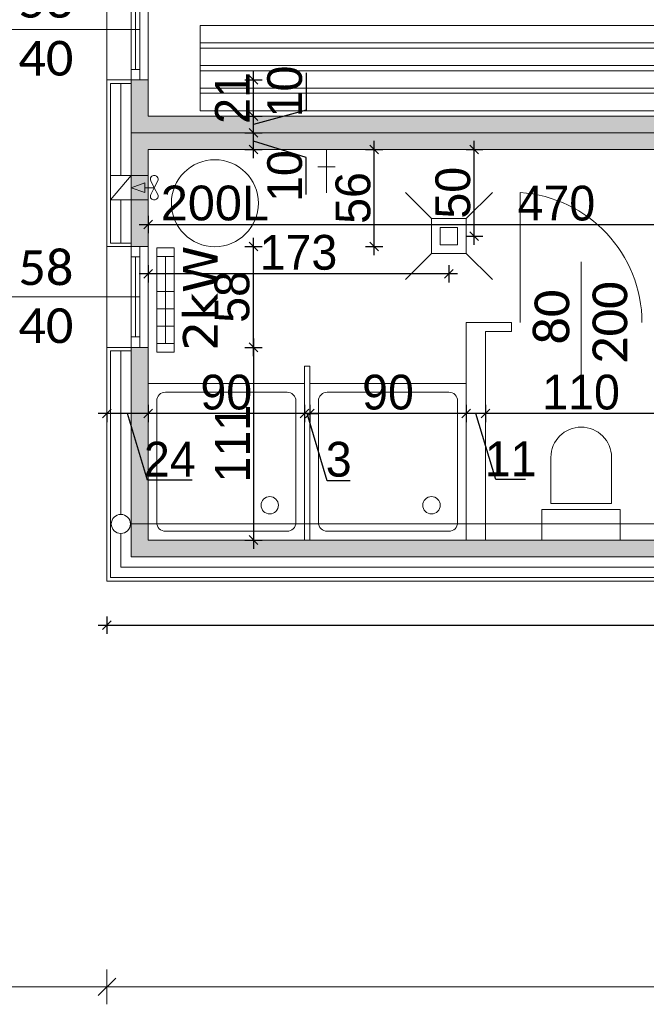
# Model space of a CAD drawing. Header units: millimetres. Extents: x 1962 to 3194, y -795 to -219.
# Tile 130 of 256: x 2514.95 to 2518.55, y -556.48 to -550.81. Entities that reach past the tile are written whole.
import ezdxf

# ---------------------------------------------------------------- set-up
doc = ezdxf.new("R2010")
doc.units = ezdxf.units.MM
doc.layers.get('0').update_dxf_attribs({"lineweight": 5})
doc.layers.get('Defpoints').update_dxf_attribs({"lineweight": 9})
for name, color, linetype, lineweight in [('A_hatch nawierzchnia', 253, 'Continuous', 9), ('A_obiekty kontenery', 152, 'Continuous', 9), ('A_obiekty kontenery elewacja', 62, 'Continuous', 9), ('A_obiekty kontenery izolacja', 213, 'BATTING', 9), ('A_obiekty kontenery opisy', 142, 'Continuous', 9), ('A_wymiary detale', 82, 'Continuous', 9), ('A_wyposażenie armatura sanitarna', 132, 'Continuous', 9), ('A_wyposażenie grzejniki elektr.', 22, 'Continuous', 9), ('A_wyposażenie kanalizacja', 32, 'Continuous', 9), ('A_wyposażenie meble', 123, 'Continuous', 9), ('A_wyposażenie przegrody wew.', 143, 'Continuous', 9), ('A_wyposażenie stolarka', 16, 'Continuous', 9), ('A_wyposażenie wentylacja i klimatyzacja', 95, 'Continuous', 9), ('A_wyposażenie zbiorniki', 77, 'Continuous', 9)]:
    doc.layers.add(name, color=color, linetype=linetype, lineweight=lineweight)
doc.styles.get("Standard").update_dxf_attribs({"font": 'arial.ttf'})
doc.styles.add('wymiary pzt', font='txt')
doc.linetypes.add('BATTING', pattern='A,0.00254,-2.54,[134,ltypeshp.shx,S=2.54,R=0,X=-2.54,Y=0],-5.08,[134,ltypeshp.shx,S=2.54,R=180,X=2.54,Y=0],-2.54', length=10.16254)
doc.dimstyles.new('wymiary detale', dxfattribs={"dimtxt": 0.2, "dimasz": 0.05, "dimexe": 0.05, "dimexo": 0, "dimgap": 0.02, "dimtad": 1, "dimdec": 0, "dimlfac": 100, "dimzin": 0, "dimtxsty": 'wymiary pzt', "dimblk": 'OBLIQUE', "dimcen": 0.1, "dimdle": 0.05, "dimadec": 1, "dimazin": 0, "dimtfac": 1, "dimtmove": 0, "dimatfit": 3, "dimfxl": 0, "dimarcsym": 0})

# ---------------------------------------------------------------- blocks, each defined once
blk = doc.blocks.new('zw$6F2B')
at = {"layer": 'A_wyposażenie armatura sanitarna'}
blk.add_lwpolyline([(0.1735, 0.21), (0.1735, 0.475, 1), (-0.175, 0.475), (-0.175, 0.21)], format="xyb", close=True, dxfattribs=at)
blk.add_lwpolyline([(-0.225, 0.175), (0.225, 0.175), (0.225, 0), (-0.225, 0)], close=True, dxfattribs=at)
blk = doc.blocks.new('zw$496D')
at = {"layer": 'A_wyposażenie armatura sanitarna'}
blk.add_lwpolyline([(0, -0.9), (0.9, -0.9), (0.9, 0), (0, 0)], close=True, dxfattribs=at)
blk.add_lwpolyline([(0.1, -0.85), (0.8, -0.85, 0.414214), (0.85, -0.8), (0.85, -0.1, 0.414214), (0.8, -0.05), (0.1, -0.05, 0.414214), (0.05, -0.1), (0.05, -0.8, 0.414214)], format="xyb", close=True, dxfattribs=at)
blk.add_circle((0.2, -0.2), 0.05, dxfattribs=at)
blk = doc.blocks.new('zw$F88C')
at = {"layer": 'A_wyposażenie wentylacja i klimatyzacja'}
h = blk.add_hatch(color=256, dxfattribs=at)
h.dxf.hatch_style = 1
h.paths.add_polyline_path([(0.0417, 0.0187), (0.07, 0.0187), (0.0983, 0.0187), (0.07, 0.096)])
for p, q in [((0, 0.096), (0.14, 0.216)), ((0, 0.096), (0.14, 0.096)), ((0.07, -0.036), (0.07, 0.0187)), ((0.07, -0.036), (0.0305, -0.0154)), ((0.07, -0.036), (0.0305, -0.0566)), ((0.07, -0.036), (0.1095, -0.0154)), ((0.07, -0.036), (0.1095, -0.0566))]:
    blk.add_line(p, q, dxfattribs=at)
blk.add_lwpolyline([(0, 0.216), (0.14, 0.216), (0.14, 0), (0, 0)], close=True, dxfattribs=at)
for points in [[(0.07, 0.096), (0.0417, 0.0187), (0.07, 0.0187)], [(0.07, 0.096), (0.0983, 0.0187), (0.07, 0.0187)]]:
    blk.add_lwpolyline(points, dxfattribs=at)
for centre, radius, start, end in [((0.024, -0.036), 0.024, 133.8139, 226.1861), ((0.0212, -0.0331), 0.02, 62.4472, 133.8139), ((0.0212, -0.0389), 0.02, 226.1861, 297.5528), ((0.1188, -0.0331), 0.02, 46.1861, 117.5528), ((0.1188, -0.0389), 0.02, 242.4472, 313.8139), ((0.116, -0.036), 0.024, 313.8139, 46.1861)]:
    blk.add_arc(centre, radius, start, end, dxfattribs=at)
blk = doc.blocks.new('zw$399F')
at = {"layer": 'A_wyposażenie stolarka'}
for p, q in [((0.05, 0), (0.05, 0.7483)), ((0.4, -0.35), (0.4, 0.35))]:
    blk.add_line(p, q, dxfattribs=at)
blk.add_arc((0, 0), 0.75, 0, 86.1774, dxfattribs=at)
at = {"layer": 'A_wyposażenie stolarka', "insert": (0.4, 0), "char_height": 0.2, "width": 0.488349, "attachment_point": 5, "rotation": 90, "style": 'wymiary pzt'}
blk.add_mtext('{\\fCalibri|b0|i0|c238|p34;\\W0.90929; }{\\fCalibri|b0|i0|c238|p34;80}\\P{\\fCalibri|b0|i0|c238|p34;200}', dxfattribs=at)
blk = doc.blocks.new('zw$1FD4')
at = {"layer": 'A_wyposażenie stolarka'}
blk.add_line((0.024, 0.06), (0.024, 0.52), dxfattribs=at)
for points in [[(0, 0.58), (0.048, 0.58), (0.048, 0), (0, 0)], [(0, 0.58), (0.048, 0.58), (0.048, 0.52), (0, 0.52)], [(0, 0), (0.048, 0), (0.048, 0.06), (0, 0.06)]]:
    blk.add_lwpolyline(points, close=True, dxfattribs=at)
blk = doc.blocks.new('zw$7565')
at = {"layer": 'A_wyposażenie grzejniki elektr.'}
for p, q in [((0, 0.25), (0.1, 0.25)), ((0.05, 0.25), (0.05, -0.25)), ((0, 0.15), (0.1, 0.15)), ((0, 0.05), (0.1, 0.05)), ((0, -0.05), (0.1, -0.05)), ((0, -0.15), (0.1, -0.15)), ((0, -0.25), (0.1, -0.25))]:
    blk.add_line(p, q, dxfattribs=at)
blk.add_lwpolyline([(0, -0.3), (0.1, -0.3), (0.1, 0.3), (0, 0.3)], close=True, dxfattribs=at)
at = {"layer": 'A_wyposażenie grzejniki elektr.', "insert": (0.2512, 0.01), "char_height": 0.2, "width": 0.872235, "attachment_point": 5, "rotation": 90, "style": 'wymiary pzt'}
blk.add_mtext('{\\fVerdana|b0|i0|c238|p34;2kW}', dxfattribs=at)
blk = doc.blocks.new('zw$21C2')
at = {"layer": 'A_wyposażenie meble'}
for p, q in [((0, -0.1), (4.05, -0.1)), ((0, -0.13), (4.05, -0.13)), ((0, -0.23), (4.05, -0.23)), ((0, -0.26), (4.05, -0.26)), ((0, -0.36), (4.05, -0.36)), ((0, -0.39), (4.05, -0.39))]:
    blk.add_line(p, q, dxfattribs=at)
blk.add_lwpolyline([(0, -0.49), (4.05, -0.49), (4.05, 0), (0, 0)], close=True, dxfattribs=at)
blk = doc.blocks.new('_Oblique')
at = {"color": 0, "linetype": 'ByBlock', "lineweight": -2}
blk.add_line((-0.5, -0.5), (0.5, 0.5), dxfattribs=at)
blk = doc.blocks.new('*D1335')
at = {"layer": 'A_obiekty kontenery opisy', "color": 0, "lineweight": -2}
for p, q in [((-12.396, -29.332), (-12.396, -29.532)), ((0, -29.332), (0, -29.532)), ((0.1, -29.432), (-12.496, -29.432))]:
    blk.add_line(p, q, dxfattribs=at)
at = {"layer": 'Defpoints', "color": 0}
for p in [(-12.396, -27.098), (0, -27.098), (-12.396, -29.432)]:
    blk.add_point(p, dxfattribs=at)
at = {"layer": 'A_obiekty kontenery opisy', "color": 0, "lineweight": -2, "xscale": 0.1, "yscale": 0.1, "zscale": 0.1, "rotation": 180}
blk.add_blockref('_Oblique', (-12.396, -29.432), dxfattribs=at)
at = {"layer": 'A_obiekty kontenery opisy', "color": 0, "lineweight": -2, "xscale": 0.1, "yscale": 0.1, "zscale": 0.1}
blk.add_blockref('_Oblique', (0, -29.432), dxfattribs=at)
at = {"layer": 'A_obiekty kontenery opisy', "color": 0, "insert": (-6.198, -29.1879), "char_height": 0.4, "attachment_point": 5, "style": 'wymiary pzt'}
blk.add_mtext('1240', dxfattribs=at)
blk = doc.blocks.new('*D1336')
at = {"layer": 'A_obiekty kontenery opisy', "color": 0, "lineweight": -2}
for p, q in [((-14.954, -29.332), (-14.954, -29.532)), ((-12.396, -29.332), (-12.396, -29.532)), ((-12.296, -29.432), (-15.054, -29.432))]:
    blk.add_line(p, q, dxfattribs=at)
at = {"layer": 'Defpoints', "color": 0}
for p in [(-14.954, -6.338), (-12.396, -27.098), (-14.954, -29.432)]:
    blk.add_point(p, dxfattribs=at)
at = {"layer": 'A_obiekty kontenery opisy', "color": 0, "lineweight": -2, "xscale": 0.1, "yscale": 0.1, "zscale": 0.1, "rotation": 180}
blk.add_blockref('_Oblique', (-14.954, -29.432), dxfattribs=at)
at = {"layer": 'A_obiekty kontenery opisy', "color": 0, "lineweight": -2, "xscale": 0.1, "yscale": 0.1, "zscale": 0.1}
blk.add_blockref('_Oblique', (-12.396, -29.432), dxfattribs=at)
at = {"layer": 'A_obiekty kontenery opisy', "color": 0, "insert": (-13.675, -29.1879), "char_height": 0.4, "attachment_point": 5, "style": 'wymiary pzt'}
blk.add_mtext('256', dxfattribs=at)
blk = doc.blocks.new('*D1340')
at = {"layer": 'A_obiekty kontenery opisy', "color": 0, "lineweight": -2}
for p, q in [((-15.7401, -27.198), (-15.7401, -21.842)), ((-15.6401, -21.942), (-15.8401, -21.942)), ((-15.6401, -27.098), (-15.8401, -27.098))]:
    blk.add_line(p, q, dxfattribs=at)
at = {"layer": 'Defpoints', "color": 0}
for p in [(-15.7401, -21.942), (-12.396, -21.942), (-12.396, -27.098)]:
    blk.add_point(p, dxfattribs=at)
at = {"layer": 'A_obiekty kontenery opisy', "color": 0, "lineweight": -2, "xscale": 0.1, "yscale": 0.1, "zscale": 0.1}
for p, rotation in [((-15.7401, -21.942), 90), ((-15.7401, -27.098), 270)]:
    blk.add_blockref('_Oblique', p, dxfattribs=dict(at, rotation=rotation))
at = {"layer": 'A_obiekty kontenery opisy', "color": 0, "insert": (-15.9821, -24.52), "char_height": 0.4, "attachment_point": 5, "rotation": 90, "style": 'wymiary pzt'}
blk.add_mtext('516', dxfattribs=at)
blk = doc.blocks.new('*D692')
at = {"layer": 'A_wymiary detale', "color": 0, "lineweight": -2}
for p, q in [((2515.4523, -554.2457), (2515.4523, -554.3457)), ((2527.8483, -554.2457), (2527.8483, -554.3457)), ((2515.4023, -554.2957), (2527.8983, -554.2957))]:
    blk.add_line(p, q, dxfattribs=at)
at = {"layer": 'Defpoints', "color": 0}
for p in [(2515.4523, -554.0426), (2527.8483, -554.0426), (2527.8483, -554.2957)]:
    blk.add_point(p, dxfattribs=at)
at = {"layer": 'A_wymiary detale', "color": 0, "lineweight": -2, "xscale": 0.05, "yscale": 0.05, "zscale": 0.05, "rotation": 180}
blk.add_blockref('_Oblique', (2515.4523, -554.2957), dxfattribs=at)
at = {"layer": 'A_wymiary detale', "color": 0, "lineweight": -2, "xscale": 0.05, "yscale": 0.05, "zscale": 0.05}
blk.add_blockref('_Oblique', (2527.8483, -554.2957), dxfattribs=at)
at = {"layer": 'A_wymiary detale', "color": 0, "insert": (2521.6503, -554.1737), "char_height": 0.2, "attachment_point": 5, "style": 'wymiary pzt'}
blk.add_mtext('1240', dxfattribs=at)
blk = doc.blocks.new('*D772')
at = {"layer": 'A_wymiary detale', "color": 0, "lineweight": -2}
for p, q in [((2517.6283, -553.0295), (2517.6283, -553.1295)), ((2518.7283, -553.0295), (2518.7283, -553.1295)), ((2518.7783, -553.0795), (2517.5783, -553.0795))]:
    blk.add_line(p, q, dxfattribs=at)
at = {"layer": 'Defpoints', "color": 0}
for p in [(2517.6283, -552.6066), (2518.7283, -552.6066), (2517.6283, -553.0795)]:
    blk.add_point(p, dxfattribs=at)
at = {"layer": 'A_wymiary detale', "color": 0, "lineweight": -2, "xscale": 0.05, "yscale": 0.05, "zscale": 0.05, "rotation": 180}
blk.add_blockref('_Oblique', (2517.6283, -553.0795), dxfattribs=at)
at = {"layer": 'A_wymiary detale', "color": 0, "lineweight": -2, "xscale": 0.05, "yscale": 0.05, "zscale": 0.05}
blk.add_blockref('_Oblique', (2518.7283, -553.0795), dxfattribs=at)
at = {"layer": 'A_wymiary detale', "color": 0, "insert": (2518.1783, -552.9574), "char_height": 0.2, "attachment_point": 5, "style": 'wymiary pzt'}
blk.add_mtext('110', dxfattribs=at)
blk = doc.blocks.new('*D773')
at = {"layer": 'A_wymiary detale', "color": 0, "lineweight": -2}
for p, q in [((2517.5183, -553.0295), (2517.5183, -553.1295)), ((2517.6283, -553.0295), (2517.6283, -553.1295)), ((2517.6783, -553.0795), (2517.4683, -553.0795)), ((2517.6873, -553.4595), (2517.5733, -553.0795)), ((2517.8596, -553.4595), (2517.6873, -553.4595))]:
    blk.add_line(p, q, dxfattribs=at)
at = {"layer": 'Defpoints', "color": 0}
for p in [(2517.5183, -552.5566), (2517.6283, -552.6066), (2517.5183, -553.0795)]:
    blk.add_point(p, dxfattribs=at)
at = {"layer": 'A_wymiary detale', "color": 0, "lineweight": -2, "xscale": 0.05, "yscale": 0.05, "zscale": 0.05, "rotation": 180}
blk.add_blockref('_Oblique', (2517.5183, -553.0795), dxfattribs=at)
at = {"layer": 'A_wymiary detale', "color": 0, "lineweight": -2, "xscale": 0.05, "yscale": 0.05, "zscale": 0.05}
blk.add_blockref('_Oblique', (2517.6283, -553.0795), dxfattribs=at)
at = {"layer": 'A_wymiary detale', "color": 0, "insert": (2517.7734, -553.3395), "char_height": 0.2, "attachment_point": 5, "style": 'wymiary pzt'}
blk.add_mtext('11', dxfattribs=at)
blk = doc.blocks.new('*D774')
at = {"layer": 'A_wymiary detale', "color": 0, "lineweight": -2}
for p, q in [((2516.6183, -553.0295), (2516.6183, -553.1295)), ((2517.5183, -553.0295), (2517.5183, -553.1295)), ((2517.5683, -553.0795), (2516.5683, -553.0795))]:
    blk.add_line(p, q, dxfattribs=at)
at = {"layer": 'Defpoints', "color": 0}
for p in [(2517.5183, -552.5566), (2516.6183, -552.9066), (2516.6183, -553.0795)]:
    blk.add_point(p, dxfattribs=at)
at = {"layer": 'A_wymiary detale', "color": 0, "lineweight": -2, "xscale": 0.05, "yscale": 0.05, "zscale": 0.05, "rotation": 180}
blk.add_blockref('_Oblique', (2516.6183, -553.0795), dxfattribs=at)
at = {"layer": 'A_wymiary detale', "color": 0, "lineweight": -2, "xscale": 0.05, "yscale": 0.05, "zscale": 0.05}
blk.add_blockref('_Oblique', (2517.5183, -553.0795), dxfattribs=at)
at = {"layer": 'A_wymiary detale', "color": 0, "insert": (2517.0683, -552.9574), "char_height": 0.2, "attachment_point": 5, "style": 'wymiary pzt'}
blk.add_mtext('90', dxfattribs=at)
blk = doc.blocks.new('*D775')
at = {"layer": 'A_wymiary detale', "color": 0, "lineweight": -2}
for p, q in [((2516.5883, -553.0295), (2516.5883, -553.1295)), ((2516.6183, -553.0295), (2516.6183, -553.1295)), ((2516.5883, -553.0795), (2516.5383, -553.0795)), ((2516.6183, -553.0795), (2516.5883, -553.0795)), ((2516.7191, -553.4657), (2516.6033, -553.0795)), ((2516.6183, -553.0795), (2516.6683, -553.0795)), ((2516.8503, -553.4657), (2516.7191, -553.4657))]:
    blk.add_line(p, q, dxfattribs=at)
at = {"layer": 'Defpoints', "color": 0}
for p in [(2516.5883, -552.9066), (2516.6183, -552.9066), (2516.5883, -553.0795)]:
    blk.add_point(p, dxfattribs=at)
at = {"layer": 'A_wymiary detale', "color": 0, "lineweight": -2, "xscale": 0.05, "yscale": 0.05, "zscale": 0.05}
blk.add_blockref('_Oblique', (2516.5883, -553.0795), dxfattribs=at)
at = {"layer": 'A_wymiary detale', "color": 0, "lineweight": -2, "xscale": 0.05, "yscale": 0.05, "zscale": 0.05, "rotation": 180}
blk.add_blockref('_Oblique', (2516.6183, -553.0795), dxfattribs=at)
at = {"layer": 'A_wymiary detale', "color": 0, "insert": (2516.7847, -553.3436), "char_height": 0.2, "attachment_point": 5, "style": 'wymiary pzt'}
blk.add_mtext('3', dxfattribs=at)
blk = doc.blocks.new('*D776')
at = {"layer": 'A_wymiary detale', "color": 0, "lineweight": -2}
for p, q in [((2515.6883, -553.0295), (2515.6883, -553.1295)), ((2516.5883, -553.0295), (2516.5883, -553.1295)), ((2516.6383, -553.0795), (2515.6383, -553.0795))]:
    blk.add_line(p, q, dxfattribs=at)
at = {"layer": 'Defpoints', "color": 0}
for p in [(2515.6883, -552.9066), (2516.5883, -552.9066), (2515.6883, -553.0795)]:
    blk.add_point(p, dxfattribs=at)
at = {"layer": 'A_wymiary detale', "color": 0, "lineweight": -2, "xscale": 0.05, "yscale": 0.05, "zscale": 0.05, "rotation": 180}
blk.add_blockref('_Oblique', (2515.6883, -553.0795), dxfattribs=at)
at = {"layer": 'A_wymiary detale', "color": 0, "lineweight": -2, "xscale": 0.05, "yscale": 0.05, "zscale": 0.05}
blk.add_blockref('_Oblique', (2516.5883, -553.0795), dxfattribs=at)
at = {"layer": 'A_wymiary detale', "color": 0, "insert": (2516.1383, -552.9574), "char_height": 0.2, "attachment_point": 5, "style": 'wymiary pzt'}
blk.add_mtext('90', dxfattribs=at)
blk = doc.blocks.new('*D777')
at = {"layer": 'A_wymiary detale', "color": 0, "lineweight": -2}
for p, q in [((2515.6883, -553.0295), (2515.6883, -553.1295)), ((2515.7383, -553.0795), (2515.4023, -553.0795)), ((2515.4523, -553.0795), (2515.4523, -553.1295)), ((2515.6853, -553.4628), (2515.5703, -553.0795)), ((2515.9419, -553.4628), (2515.6853, -553.4628))]:
    blk.add_line(p, q, dxfattribs=at)
at = {"layer": 'Defpoints', "color": 0}
for p in [(2515.6883, -552.9066), (2515.4523, -553.0795), (2515.4523, -553.0795)]:
    blk.add_point(p, dxfattribs=at)
at = {"layer": 'A_wymiary detale', "color": 0, "lineweight": -2, "xscale": 0.05, "yscale": 0.05, "zscale": 0.05, "rotation": 180}
blk.add_blockref('_Oblique', (2515.4523, -553.0795), dxfattribs=at)
at = {"layer": 'A_wymiary detale', "color": 0, "lineweight": -2, "xscale": 0.05, "yscale": 0.05, "zscale": 0.05}
blk.add_blockref('_Oblique', (2515.6883, -553.0795), dxfattribs=at)
at = {"layer": 'A_wymiary detale', "color": 0, "insert": (2515.8136, -553.3417), "char_height": 0.2, "attachment_point": 5, "style": 'wymiary pzt'}
blk.add_mtext('24', dxfattribs=at)
blk = doc.blocks.new('*D778')
at = {"layer": 'A_wymiary detale', "color": 0, "lineweight": -2}
for p, q in [((2516.2942, -552.7486), (2516.2942, -552.0686)), ((2516.2442, -552.1186), (2516.3442, -552.1186)), ((2516.2442, -552.6986), (2516.3442, -552.6986))]:
    blk.add_line(p, q, dxfattribs=at)
at = {"layer": 'Defpoints', "color": 0}
for p in [(2515.6883, -552.1186), (2516.2942, -552.1186), (2515.6883, -552.6986)]:
    blk.add_point(p, dxfattribs=at)
at = {"layer": 'A_wymiary detale', "color": 0, "lineweight": -2, "xscale": 0.05, "yscale": 0.05, "zscale": 0.05}
for p, rotation in [((2516.2942, -552.1186), 90), ((2516.2942, -552.6986), 270)]:
    blk.add_blockref('_Oblique', p, dxfattribs=dict(at, rotation=rotation))
at = {"layer": 'A_wymiary detale', "color": 0, "insert": (2516.1721, -552.4086), "char_height": 0.2, "attachment_point": 5, "rotation": 90, "style": 'wymiary pzt'}
blk.add_mtext('58', dxfattribs=at)
blk = doc.blocks.new('*D779')
at = {"layer": 'A_wymiary detale', "color": 0, "lineweight": -2}
for p, q in [((2516.9887, -552.1686), (2516.9887, -551.5106)), ((2516.9387, -551.5606), (2517.0387, -551.5606)), ((2516.9387, -552.1186), (2517.0387, -552.1186))]:
    blk.add_line(p, q, dxfattribs=at)
at = {"layer": 'Defpoints', "color": 0}
for p in [(2515.6883, -551.5606), (2516.9887, -551.5606), (2515.6883, -552.1186)]:
    blk.add_point(p, dxfattribs=at)
at = {"layer": 'A_wymiary detale', "color": 0, "lineweight": -2, "xscale": 0.05, "yscale": 0.05, "zscale": 0.05}
for p, rotation in [((2516.9887, -551.5606), 90), ((2516.9887, -552.1186), 270)]:
    blk.add_blockref('_Oblique', p, dxfattribs=dict(at, rotation=rotation))
at = {"layer": 'A_wymiary detale', "color": 0, "insert": (2516.8677, -551.8396), "char_height": 0.2, "attachment_point": 5, "rotation": 90, "style": 'wymiary pzt'}
blk.add_mtext('56', dxfattribs=at)
blk = doc.blocks.new('*D780')
at = {"layer": 'A_wymiary detale', "color": 0, "lineweight": -2}
for p, q in [((2516.2942, -551.6106), (2516.2942, -551.4146)), ((2516.2442, -551.4646), (2516.3442, -551.4646)), ((2516.597, -551.6071), (2516.2942, -551.5126)), ((2516.2442, -551.5606), (2516.3442, -551.5606)), ((2516.597, -551.8205), (2516.597, -551.6071))]:
    blk.add_line(p, q, dxfattribs=at)
at = {"layer": 'Defpoints', "color": 0}
for p in [(2515.6883, -551.4646), (2516.2942, -551.4646), (2515.6883, -551.5606)]:
    blk.add_point(p, dxfattribs=at)
at = {"layer": 'A_wymiary detale', "color": 0, "lineweight": -2, "xscale": 0.05, "yscale": 0.05, "zscale": 0.05}
for p, rotation in [((2516.2942, -551.4646), 90), ((2516.2942, -551.5606), 270)]:
    blk.add_blockref('_Oblique', p, dxfattribs=dict(at, rotation=rotation))
at = {"layer": 'A_wymiary detale', "color": 0, "insert": (2516.475, -551.7138), "char_height": 0.2, "attachment_point": 5, "rotation": 90, "style": 'wymiary pzt'}
blk.add_mtext('10', dxfattribs=at)
blk = doc.blocks.new('*D781')
at = {"layer": 'A_wymiary detale', "color": 0, "lineweight": -2}
for p, q in [((2516.597, -551.1203), (2516.597, -551.3338)), ((2516.2942, -551.5146), (2516.2942, -551.3186)), ((2516.2442, -551.3686), (2516.3442, -551.3686)), ((2516.597, -551.3338), (2516.2942, -551.4166)), ((2516.2442, -551.4646), (2516.3442, -551.4646))]:
    blk.add_line(p, q, dxfattribs=at)
at = {"layer": 'Defpoints', "color": 0}
for p in [(2515.6883, -551.3686), (2516.2942, -551.3686), (2515.6883, -551.4646)]:
    blk.add_point(p, dxfattribs=at)
at = {"layer": 'A_wymiary detale', "color": 0, "lineweight": -2, "xscale": 0.05, "yscale": 0.05, "zscale": 0.05}
for p, rotation in [((2516.2942, -551.3686), 90), ((2516.2942, -551.4646), 270)]:
    blk.add_blockref('_Oblique', p, dxfattribs=dict(at, rotation=rotation))
at = {"layer": 'A_wymiary detale', "color": 0, "insert": (2516.475, -551.2271), "char_height": 0.2, "attachment_point": 5, "rotation": 90, "style": 'wymiary pzt'}
blk.add_mtext('10', dxfattribs=at)
blk = doc.blocks.new('*D782')
at = {"layer": 'A_wymiary detale', "color": 0, "lineweight": -2}
for p, q in [((2516.2442, -551.1606), (2516.3442, -551.1606)), ((2516.2942, -551.4186), (2516.2942, -551.1106)), ((2516.2442, -551.3686), (2516.3442, -551.3686))]:
    blk.add_line(p, q, dxfattribs=at)
at = {"layer": 'Defpoints', "color": 0}
for p in [(2515.6883, -551.1606), (2516.2942, -551.1606), (2515.6883, -551.3686)]:
    blk.add_point(p, dxfattribs=at)
at = {"layer": 'A_wymiary detale', "color": 0, "lineweight": -2, "xscale": 0.05, "yscale": 0.05, "zscale": 0.05}
for p, rotation in [((2516.2942, -551.1606), 90), ((2516.2942, -551.3686), 270)]:
    blk.add_blockref('_Oblique', p, dxfattribs=dict(at, rotation=rotation))
at = {"layer": 'A_wymiary detale', "color": 0, "insert": (2516.1732, -551.2646), "char_height": 0.2, "attachment_point": 5, "rotation": 90, "style": 'wymiary pzt'}
blk.add_mtext('21', dxfattribs=at)
blk = doc.blocks.new('*D826')
at = {"layer": 'A_wymiary detale', "color": 0, "lineweight": -2}
for p, q in [((2515.6883, -551.9426), (2515.6883, -552.0426)), ((2520.3843, -551.9426), (2520.3843, -552.0426)), ((2515.6383, -551.9926), (2520.4343, -551.9926))]:
    blk.add_line(p, q, dxfattribs=at)
at = {"layer": 'Defpoints', "color": 0}
for p in [(2515.6883, -551.5606), (2520.3843, -551.5606), (2520.3843, -551.9926)]:
    blk.add_point(p, dxfattribs=at)
at = {"layer": 'A_wymiary detale', "color": 0, "lineweight": -2, "xscale": 0.05, "yscale": 0.05, "zscale": 0.05, "rotation": 180}
blk.add_blockref('_Oblique', (2515.6883, -551.9926), dxfattribs=at)
at = {"layer": 'A_wymiary detale', "color": 0, "lineweight": -2, "xscale": 0.05, "yscale": 0.05, "zscale": 0.05}
blk.add_blockref('_Oblique', (2520.3843, -551.9926), dxfattribs=at)
at = {"layer": 'A_wymiary detale', "color": 0, "insert": (2518.0363, -551.8706), "char_height": 0.2, "attachment_point": 5, "style": 'wymiary pzt'}
blk.add_mtext('470', dxfattribs=at)
blk = doc.blocks.new('*D891')
at = {"layer": 'A_wymiary detale', "color": 0, "lineweight": -2}
for p, q in [((2516.2942, -552.6486), (2516.2942, -553.8566)), ((2516.2442, -552.6986), (2516.3442, -552.6986)), ((2516.2442, -553.8066), (2516.3442, -553.8066))]:
    blk.add_line(p, q, dxfattribs=at)
at = {"layer": 'Defpoints', "color": 0}
for p in [(2515.6883, -552.6986), (2515.6883, -553.8066), (2516.2942, -553.8066)]:
    blk.add_point(p, dxfattribs=at)
at = {"layer": 'A_wymiary detale', "color": 0, "lineweight": -2, "xscale": 0.05, "yscale": 0.05, "zscale": 0.05}
for p, rotation in [((2516.2942, -552.6986), 90.00000000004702), ((2516.2942, -553.8066), 270.000000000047)]:
    blk.add_blockref('_Oblique', p, dxfattribs=dict(at, rotation=rotation))
at = {"layer": 'A_wymiary detale', "color": 0, "insert": (2516.1742, -553.2526), "char_height": 0.2, "attachment_point": 5, "rotation": 90, "style": 'wymiary pzt'}
blk.add_mtext('111', dxfattribs=at)
blk = doc.blocks.new('*D892')
at = {"layer": 'A_wymiary detale', "color": 0, "lineweight": -2}
for p, q in [((2515.6883, -552.2255), (2515.6883, -552.3255)), ((2517.4183, -552.2255), (2517.4183, -552.3255)), ((2517.4683, -552.2755), (2515.6383, -552.2755))]:
    blk.add_line(p, q, dxfattribs=at)
at = {"layer": 'Defpoints', "color": 0}
for p in [(2515.6883, -551.9586), (2517.4183, -551.9586), (2515.6883, -552.2755)]:
    blk.add_point(p, dxfattribs=at)
at = {"layer": 'A_wymiary detale', "color": 0, "lineweight": -2, "xscale": 0.05, "yscale": 0.05, "zscale": 0.05, "rotation": 180}
blk.add_blockref('_Oblique', (2515.6883, -552.2755), dxfattribs=at)
at = {"layer": 'A_wymiary detale', "color": 0, "lineweight": -2, "xscale": 0.05, "yscale": 0.05, "zscale": 0.05}
blk.add_blockref('_Oblique', (2517.4183, -552.2755), dxfattribs=at)
at = {"layer": 'A_wymiary detale', "color": 0, "insert": (2516.5533, -552.1535), "char_height": 0.2, "attachment_point": 5, "style": 'wymiary pzt'}
blk.add_mtext('173', dxfattribs=at)
blk = doc.blocks.new('*D893')
at = {"layer": 'A_wymiary detale', "color": 0, "lineweight": -2}
for p, q in [((2517.564, -552.1086), (2517.564, -551.5106)), ((2517.5183, -551.5606), (2517.614, -551.5606)), ((2517.5183, -552.0586), (2517.614, -552.0586))]:
    blk.add_line(p, q, dxfattribs=at)
at = {"layer": 'Defpoints', "color": 0}
for p in [(2517.5183, -551.5606), (2517.564, -551.5606), (2517.5183, -552.0586)]:
    blk.add_point(p, dxfattribs=at)
at = {"layer": 'A_wymiary detale', "color": 0, "lineweight": -2, "xscale": 0.05, "yscale": 0.05, "zscale": 0.05}
for p, rotation in [((2517.564, -551.5606), 90), ((2517.564, -552.0586), 270)]:
    blk.add_blockref('_Oblique', p, dxfattribs=dict(at, rotation=rotation))
at = {"layer": 'A_wymiary detale', "color": 0, "insert": (2517.442, -551.8096), "char_height": 0.2, "attachment_point": 5, "rotation": 90, "style": 'wymiary pzt'}
blk.add_mtext('50', dxfattribs=at)
blk = doc.blocks.new('*D905')
at = {"layer": 'A_wymiary detale', "color": 0, "lineweight": -2}
for p, q in [((2514.4383, -554.0926), (2514.4383, -533.2326)), ((2514.4883, -533.2826), (2514.3883, -533.2826)), ((2514.4883, -554.0426), (2514.3883, -554.0426))]:
    blk.add_line(p, q, dxfattribs=at)
at = {"layer": 'Defpoints', "color": 0}
for p in [(2514.4383, -533.2826), (2515.4523, -533.2826), (2515.4523, -554.0426)]:
    blk.add_point(p, dxfattribs=at)
at = {"layer": 'A_wymiary detale', "color": 0, "lineweight": -2, "xscale": 0.05, "yscale": 0.05, "zscale": 0.05}
for p, rotation in [((2514.4383, -533.2826), 90), ((2514.4383, -554.0426), 270)]:
    blk.add_blockref('_Oblique', p, dxfattribs=dict(at, rotation=rotation))
at = {"layer": 'A_wymiary detale', "color": 0, "insert": (2514.3162, -543.6626), "char_height": 0.2, "attachment_point": 5, "rotation": 90, "style": 'wymiary pzt'}
blk.add_mtext('2076', dxfattribs=at)
blk = doc.blocks.new('*D997')
at = {"layer": 'A_wymiary detale', "color": 0, "lineweight": -2}
for p, q in [((2514.8481, -552.4086), (2514.7944, -552.4086)), ((2514.8444, -552.3586), (2514.8444, -554.0926)), ((2514.8944, -554.0426), (2514.7944, -554.0426))]:
    blk.add_line(p, q, dxfattribs=at)
at = {"layer": 'Defpoints', "color": 0}
for p in [(2514.8481, -552.4086), (2514.8444, -554.0426), (2515.4523, -554.0426)]:
    blk.add_point(p, dxfattribs=at)
at = {"layer": 'A_wymiary detale', "color": 0, "lineweight": -2, "xscale": 0.05, "yscale": 0.05, "zscale": 0.05}
for p, rotation in [((2514.8444, -552.4086), 90), ((2514.8444, -554.0426), 270)]:
    blk.add_blockref('_Oblique', p, dxfattribs=dict(at, rotation=rotation))
at = {"layer": 'A_wymiary detale', "color": 0, "insert": (2514.7223, -553.2256), "char_height": 0.2, "attachment_point": 5, "rotation": 90, "style": 'wymiary pzt'}
blk.add_mtext('163', dxfattribs=at)
blk = doc.blocks.new('zw$EC30')
at = {"layer": 'A_hatch nawierzchnia'}
h = blk.add_hatch(color=256, dxfattribs=at)
h.dxf.hatch_style = 1
h.paths.add_polyline_path([(-12.256, -24.52), (-7.464, -24.52), (-7.464, -24.424), (-12.16, -24.424), (-12.16, -24.216), (-12.256, -24.216)])
h = blk.add_hatch(color=256, dxfattribs=at)
h.dxf.hatch_style = 1
h.paths.add_polyline_path([(-12.256, -26.958), (-6.198, -26.958), (-6.198, -24.52), (-6.544, -24.52), (-6.544, -24.616), (-6.294, -24.616), (-6.294, -26.862), (-12.16, -26.862), (-12.16, -25.754), (-12.256, -25.754)])
h = blk.add_hatch(color=256, dxfattribs=at)
h.dxf.hatch_style = 1
h.paths.add_polyline_path([(-12.256, -25.174), (-12.16, -25.174), (-12.16, -24.616), (-7.464, -24.616), (-7.464, -24.52), (-12.256, -24.52)])
at = {"layer": 'A_obiekty kontenery'}
for p, q in [((-12.396, -24.216), (-12.396, -23.636)), ((-12.16, -24.216), (-12.256, -24.216)), ((-12.396, -25.174), (-12.396, -25.754)), ((-12.16, -25.174), (-12.256, -25.174)), ((-12.16, -25.754), (-12.256, -25.754))]:
    blk.add_line(p, q, dxfattribs=at)
for points in [[(-7.564, -22.082), (-12.256, -22.082), (-12.256, -24.52), (-7.464, -24.52)], [(-7.564, -22.178), (-12.16, -22.178), (-12.16, -24.424), (-7.464, -24.424)], [(-7.464, -24.52), (-12.256, -24.52), (-12.256, -26.958), (-6.198, -26.958), (-6.198, -24.52), (-6.544, -24.52)], [(-7.464, -24.616), (-12.16, -24.616), (-12.16, -26.862), (-6.294, -26.862), (-6.294, -24.616), (-6.544, -24.616)]]:
    blk.add_lwpolyline(points, dxfattribs=at)
at = {"layer": 'A_obiekty kontenery elewacja'}
for points in [[(-12.256, -24.216), (-12.396, -24.216), (-12.396, -25.174), (-12.256, -25.174)], [(-12.256, -24.236), (-12.376, -24.236), (-12.376, -25.154), (-12.256, -25.154)], [(-12.256, -25.754), (-12.396, -25.754), (-12.396, -27.098), (0, -27.098), (0, -25.754), (-0.14, -25.754)], [(-12.256, -25.774), (-12.376, -25.774), (-12.376, -27.078), (-0.02, -27.078), (-0.02, -25.774), (-0.14, -25.774)]]:
    blk.add_lwpolyline(points, dxfattribs=at)
at = {"layer": 'A_obiekty kontenery izolacja', "ltscale": 0.01}
for points in [[(-12.316, -24.236), (-12.316, -24.766)], [(-12.316, -24.906), (-12.316, -25.154)], [(-12.316, -25.774), (-12.316, -26.7146)], [(-12.316, -26.8246), (-12.316, -27.018), (-0.08, -27.018), (-0.08, -26.8246)]]:
    blk.add_lwpolyline(points, dxfattribs=at)
at = {"layer": 'A_wyposażenie armatura sanitarna'}
for p, q in [((-11.1339, -24.616), (-11.1339, -24.866)), ((-11.0839, -24.716), (-11.1839, -24.716)), ((-10.53, -25.014), (-10.68, -24.864)), ((-10.33, -25.014), (-10.18, -24.864)), ((-10.53, -25.214), (-10.68, -25.364)), ((-10.33, -25.214), (-10.18, -25.364))]:
    blk.add_line(p, q, dxfattribs=at)
for points in [[(-10.33, -25.014), (-10.53, -25.014), (-10.53, -25.214), (-10.33, -25.214)], [(-10.38, -25.064), (-10.48, -25.064), (-10.48, -25.164), (-10.38, -25.164)]]:
    blk.add_lwpolyline(points, close=True, dxfattribs=at)
at = {"layer": 'A_wyposażenie kanalizacja'}
blk.add_lwpolyline([(-6.6641, -26.7696), (-12.261, -26.7696)], dxfattribs=at)
blk.add_circle((-12.316, -26.7696), 0.055, dxfattribs=at)
at = {"layer": 'A_wyposażenie przegrody wew.'}
for p, q in [((-10.33, -26.862), (-10.33, -25.612)), ((-10.33, -25.612), (-10.07, -25.612)), ((-10.07, -25.662), (-10.07, -25.612)), ((-10.22, -26.862), (-10.22, -25.662)), ((-10.22, -25.662), (-10.07, -25.662))]:
    blk.add_line(p, q, dxfattribs=at)
blk.add_lwpolyline([(-11.23, -25.862), (-11.26, -25.862), (-11.26, -26.862), (-11.23, -26.862)], close=True, dxfattribs=at)
at = {"layer": 'A_wyposażenie stolarka'}
for p, q in [((-12.208, -23.926), (-13.0002, -23.926)), ((-12.208, -25.464), (-13.0002, -25.464))]:
    blk.add_line(p, q, dxfattribs=at)
at = {"layer": 'A_wyposażenie zbiorniki'}
blk.add_circle((-11.7756, -24.9252), 0.25, dxfattribs=at)
at = {"layer": 'A_wyposażenie armatura sanitarna', "rotation": 180}
for p in [(-11.26, -26.862), (-10.33, -26.862)]:
    blk.add_blockref('zw$496D', p, dxfattribs=at)
at = {"layer": 'A_wyposażenie armatura sanitarna', "xscale": -1}
blk.add_blockref('zw$6F2B', (-9.67, -26.862), dxfattribs=at)
at = {"layer": 'A_wyposażenie grzejniki elektr.'}
blk.add_blockref('zw$7565', (-12.11, -25.4821), dxfattribs=at)
at = {"layer": 'A_wyposażenie meble', "rotation": 180}
blk.add_blockref('zw$21C2', (-7.81, -24.393), dxfattribs=at)
at = {"layer": 'A_wyposażenie stolarka', "xscale": -1, "rotation": 180}
blk.add_blockref('zw$1FD4', (-12.256, -23.636), dxfattribs=at)
at = {"layer": 'A_wyposażenie stolarka'}
for name, p in [('zw$399F', (-10.07, -25.612)), ('zw$1FD4', (-12.256, -25.754))]:
    blk.add_blockref(name, p, dxfattribs=at)
at = {"layer": 'A_wyposażenie wentylacja i klimatyzacja', "xscale": -1, "rotation": 89.99999999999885}
blk.add_blockref('zw$F88C', (-12.16, -24.766), dxfattribs=at)
at = {"layer": 'A_wyposażenie stolarka', "char_height": 0.2, "width": 0.488349, "attachment_point": 5, "style": 'wymiary pzt'}
for insert in [(-12.7472, -23.926), (-12.7472, -25.464)]:
    blk.add_mtext('{\\fCalibri|b0|i0|c238|p34;58}\\P{\\fCalibri|b0|i0|c238|p34;40}', dxfattribs=dict(at, insert=insert))
at = {"layer": 'A_wyposażenie zbiorniki', "insert": (-11.7756, -24.9252), "char_height": 0.2, "width": 0.490393, "attachment_point": 5}
blk.add_mtext('200L', dxfattribs=at)
at = {"layer": 'A_obiekty kontenery opisy'}
dim = blk.add_linear_dim(base=(-14.954, -29.432), p1=(-12.396, -27.098), p2=(-14.954, -6.338), angle=180, dimstyle='wymiary detale', override={"dimscale": 2, "dimblk": 'Oblique'}, dxfattribs=at)
dim.commit()
dim.dimension.update_dxf_attribs({"geometry": '*D1336', "text_midpoint": (-13.675, -29.1879)})
for p1, p2, distance, picture, middle in [((-12.396, -27.098), (-12.396, -21.942), 3.3441, '*D1340', (-15.9821, -24.52)), ((0, -27.098), (-12.396, -27.098), 2.334, '*D1335', (-6.198, -29.1879))]:
    dim = blk.add_aligned_dim(p1=p1, p2=p2, distance=distance, dimstyle='wymiary detale', override={"dimscale": 2, "dimblk": 'Oblique'}, dxfattribs=at)
    dim.commit()
    dim.dimension.update_dxf_attribs({"geometry": picture, "text_midpoint": middle})

msp = doc.modelspace()

# ---------------------------------------------------------------- block references
msp.add_blockref('zw$EC30', (2527.8483, -526.9446))

# ---------------------------------------------------------------- dimensions: what is measured, and where the dimension line sits
at = {"layer": 'A_wymiary detale'}
for p1, p2, distance, picture, middle in [((2515.4523, -554.0426), (2515.4523, -533.2826), 1.014, '*D905', (2514.3162, -543.6626)), ((2517.5183, -552.0586), (2517.5183, -551.5606), -0.0458, '*D893', (2517.442, -551.8096)), ((2515.6883, -551.5606), (2520.3843, -551.5606), -0.432, '*D826', (2518.0363, -551.8706)), ((2517.4183, -551.9586), (2515.6883, -551.9586), 0.3169, '*D892', (2516.5533, -552.1535)), ((2515.6883, -552.6986), (2515.6883, -553.8066), 0.6059, '*D891', (2516.1742, -553.2526)), ((2515.4523, -554.0426), (2527.8483, -554.0426), -0.2531, '*D692', (2521.6503, -554.1737))]:
    dim = msp.add_aligned_dim(p1=p1, p2=p2, distance=distance, dimstyle='wymiary detale', dxfattribs=at)
    dim.commit()
    dim.dimension.update_dxf_attribs({"geometry": picture, "text_midpoint": middle})
for base, p1, p2, picture, middle in [((2516.2942, -551.3686), (2515.6883, -551.4646), (2515.6883, -551.3686), '*D781', (2516.597, -551.3138)), ((2516.2942, -551.4646), (2515.6883, -551.5606), (2515.6883, -551.4646), '*D780', (2516.597, -551.6271))]:
    dim = msp.add_linear_dim(base=base, p1=p1, p2=p2, angle=90, dimstyle='wymiary detale', override={"dimtmove": 1}, dxfattribs=at)
    dim.commit()
    dim.dimension.update_dxf_attribs({"geometry": picture, "text_midpoint": middle, "dimtype": 160})
for base, p1, p2, angle, picture, middle in [((2516.2942, -551.1606), (2515.6883, -551.3686), (2515.6883, -551.1606), 90, '*D782', (2516.1732, -551.2646)), ((2516.9887, -551.5606), (2515.6883, -552.1186), (2515.6883, -551.5606), 90, '*D779', (2516.8677, -551.8396)), ((2516.2942, -552.1186), (2515.6883, -552.6986), (2515.6883, -552.1186), 90, '*D778', (2516.1721, -552.4086)), ((2514.8444, -554.0426), (2514.8481, -552.4086), (2515.4523, -554.0426), 270, '*D997', (2514.7223, -553.2256)), ((2516.6183, -553.0795), (2517.5183, -552.5566), (2516.6183, -552.9066), 180, '*D774', (2517.0683, -552.9574)), ((2517.5183, -553.0795), (2517.6283, -552.6066), (2517.5183, -552.5566), 180, '*D773', (2517.7073, -553.3395)), ((2517.6283, -553.0795), (2518.7283, -552.6066), (2517.6283, -552.6066), 180, '*D772', (2518.1783, -552.9574)), ((2515.6883, -553.0795), (2516.5883, -552.9066), (2515.6883, -552.9066), 180, '*D776', (2516.1383, -552.9574)), ((2515.4523, -553.0795), (2515.6883, -552.9066), (2515.4523, -553.0795), 180, '*D777', (2515.7053, -553.3417)), ((2516.5883, -553.0795), (2516.6183, -552.9066), (2516.5883, -552.9066), 180, '*D775', (2516.7391, -553.3436))]:
    dim = msp.add_linear_dim(base=base, p1=p1, p2=p2, angle=angle, dimstyle='wymiary detale', override={"dimtmove": 1}, dxfattribs=at)
    dim.commit()
    dim.dimension.update_dxf_attribs({"geometry": picture, "text_midpoint": middle})

doc.saveas('drawing.dxf')
